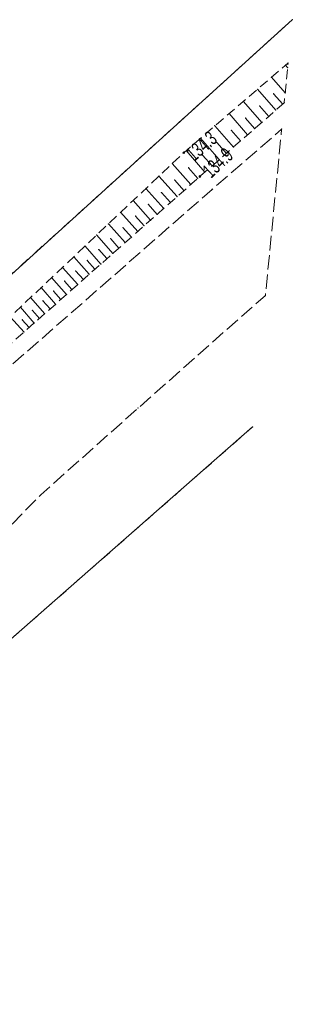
# Model space of a CAD drawing. Extents: x 6456700 to 6518119, y 5963420 to 5980059.
# Tile 80 of 256: x 6512189 to 6512203, y 5964476 to 5964526. Entities that reach past the tile are written whole.
import ezdxf
from ezdxf.enums import TextEntityAlignment as Align

# ---------------------------------------------------------------- set-up
doc = ezdxf.new("R2010")
doc.units = 0
doc.header["$MEASUREMENT"] = 0
for name, pattern in [('L_0_03', [1, 0.5, -0.5]), ('L_0_52', [1, 0.75, -0.25]), ('L_0_5A', [0.75, 0.5, -0.25])]:
    doc.linetypes.add(name, pattern=pattern)
doc.layers.get('0').update_dxf_attribs({"color": 2, "linetype": 'CONTINUOUS', "lineweight": 5})
for name, color, linetype, lineweight in [('000_Inne__niezydentyfikowane_', 7, 'CONTINUOUS', 18), ('218_kontur_uzytku_gruntowego', 96, 'L_0_03', 18), ('219_dzialka_ewidencyjna', 7, 'CONTINUOUS', 18), ('jezdnia', 7, 'CONTINUOUS', 18), ('pikieta_naturalna', 7, 'CONTINUOUS', 18), ('pikieta_naturalna_Atr2', 7, 'CONTINUOUS', 18), ('skarpa_nieumocniona', 7, 'CONTINUOUS', 18)]:
    doc.layers.add(name, color=color, linetype=linetype, lineweight=lineweight)
doc.styles.get("Standard").update_dxf_attribs({"font": 'txt', "width": 0.75})

# ---------------------------------------------------------------- blocks, each defined once
blk = doc.blocks.new('mdcp_nowa')
at = {"layer": 'pikieta_naturalna', "linetype": 'Continuous', "lineweight": 18}
for points in [[(6494928.99, 5980970.515, 1), (6494928.99, 5980970.605, 1)], [(6494929.83, 5980969.285, 1), (6494929.83, 5980969.375, 1)]]:
    blk.add_hatch(color=18, dxfattribs=at).paths.add_polyline_path(points)
for p in [(6494934.611, 5980977.438), (6494934.369, 5980974.963), (6494934.393, 5980975.202), (6494934.242, 5980973.658), (6494934.192, 5980973.14), (6494934.059, 5980971.777), (6494933.221, 5980963.181), (6494932.558, 5980956.378)]:
    blk.add_point(p)
at = {"layer": '000_Inne__niezydentyfikowane_', "linetype": 'Continuous', "lineweight": 18, "flags": 128}
for points in [[(6494934.369, 5980974.963), (6494934.26, 5980975.09)], [(6494934.242, 5980973.658), (6494933.53, 5980974.46)], [(6494933.75, 5980972.76), (6494932.81, 5980973.84)], [(6494934.12, 5980973.07), (6494933.64, 5980973.61)], [(6494933.03, 5980972.12), (6494932.08, 5980973.21)], [(6494933.39, 5980972.44), (6494932.92, 5980972.98)], [(6494932.3, 5980971.49), (6494931.34, 5980972.58)], [(6494932.66, 5980971.81), (6494932.19, 5980972.35)], [(6494931.57, 5980970.85), (6494930.6, 5980971.95)], [(6494930.83, 5980970.2), (6494929.86, 5980971.31)], [(6494931.93, 5980971.17), (6494931.45, 5980971.72)], [(6494931.2, 5980970.52), (6494930.71, 5980971.08)], [(6494930.09, 5980969.56), (6494929.12, 5980970.67)], [(6494930.46, 5980969.88), (6494929.97, 5980970.43)], [(6494929.36, 5980968.91), (6494928.4, 5980970)], [(6494929.72, 5980969.23), (6494929.24, 5980969.78)], [(6494928.65, 5980968.29), (6494927.71, 5980969.35)], [(6494927.96, 5980967.67), (6494927.04, 5980968.71)], [(6494929, 5980968.6), (6494928.53, 5980969.14)], [(6494928.3, 5980967.98), (6494927.84, 5980968.5)], [(6494927.28, 5980967.07), (6494926.38, 5980968.09)], [(6494927.61, 5980967.37), (6494927.16, 5980967.89)], [(6494926.61, 5980966.49), (6494925.73, 5980967.48)], [(6494926.94, 5980966.78), (6494926.5, 5980967.28)], [(6494925.96, 5980965.91), (6494925.1, 5980966.88)], [(6494926.29, 5980966.2), (6494925.85, 5980966.69)], [(6494925.33, 5980965.35), (6494924.49, 5980966.3)], [(6494924.71, 5980964.8), (6494923.89, 5980965.73)], [(6494925.64, 5980965.63), (6494925.22, 5980966.11)], [(6494924.1, 5980964.27), (6494923.3, 5980965.17)], [(6494925.02, 5980965.08), (6494924.6, 5980965.55)], [(6494923.51, 5980963.74), (6494922.72, 5980964.63)], [(6494924.4, 5980964.53), (6494924, 5980964.99)], [(6494922.93, 5980963.23), (6494922.16, 5980964.1)], [(6494923.8, 5980964), (6494923.4, 5980964.45)], [(6494923.21, 5980963.48), (6494922.83, 5980963.92)], [(6494922.36, 5980962.72), (6494921.61, 5980963.58)], [(6494922.64, 5980962.97), (6494922.26, 5980963.4)], [(6494921.26, 5980961.75), (6494920.54, 5980962.57)], [(6494921.8, 5980962.23), (6494921.07, 5980963.07)], [(6494922.08, 5980962.48), (6494921.71, 5980962.9)], [(6494920.73, 5980961.28), (6494920.02, 5980962.08)], [(6494921.53, 5980961.99), (6494921.16, 5980962.4)], [(6494920.99, 5980961.52), (6494920.64, 5980961.92)]]:
    blk.add_lwpolyline(points, dxfattribs=at)
at = {"layer": '000_Inne__niezydentyfikowane_'}
for p in [(6494934.26, 5980975.09), (6494933.53, 5980974.46), (6494932.81, 5980973.84), (6494933.64, 5980973.61), (6494932.08, 5980973.21), (6494932.92, 5980972.98), (6494933.75, 5980972.76), (6494934.12, 5980973.07), (6494931.34, 5980972.58), (6494932.19, 5980972.35), (6494933.39, 5980972.44), (6494930.6, 5980971.95), (6494932.66, 5980971.81), (6494933.03, 5980972.12), (6494929.86, 5980971.31), (6494931.45, 5980971.72), (6494932.3, 5980971.49), (6494930.71, 5980971.08), (6494931.57, 5980970.85), (6494931.93, 5980971.17), (6494929.12, 5980970.67), (6494929.97, 5980970.43), (6494931.2, 5980970.52), (6494928.4, 5980970), (6494929.24, 5980969.78), (6494930.46, 5980969.88), (6494930.83, 5980970.2), (6494927.71, 5980969.35), (6494929.72, 5980969.23), (6494930.09, 5980969.56), (6494927.04, 5980968.71), (6494928.53, 5980969.14), (6494929.36, 5980968.91), (6494927.84, 5980968.5), (6494928.65, 5980968.29), (6494929, 5980968.6), (6494926.38, 5980968.09), (6494927.16, 5980967.89), (6494927.96, 5980967.67), (6494928.3, 5980967.98), (6494925.73, 5980967.48), (6494926.5, 5980967.28), (6494927.61, 5980967.37), (6494925.1, 5980966.88), (6494925.85, 5980966.69), (6494926.94, 5980966.78), (6494927.28, 5980967.07), (6494924.49, 5980966.3), (6494926.29, 5980966.2), (6494926.61, 5980966.49), (6494923.89, 5980965.73), (6494925.22, 5980966.11), (6494925.64, 5980965.63), (6494925.96, 5980965.91), (6494923.3, 5980965.17), (6494924.6, 5980965.55), (6494925.33, 5980965.35), (6494922.72, 5980964.63), (6494924, 5980964.99), (6494924.71, 5980964.8), (6494925.02, 5980965.08), (6494922.16, 5980964.1), (6494923.4, 5980964.45), (6494924.1, 5980964.27), (6494924.4, 5980964.53), (6494922.83, 5980963.92), (6494923.51, 5980963.74), (6494923.8, 5980964), (6494921.61, 5980963.58), (6494922.26, 5980963.4), (6494922.93, 5980963.23), (6494923.21, 5980963.48), (6494920.54, 5980962.57), (6494921.07, 5980963.07), (6494921.71, 5980962.9), (6494922.36, 5980962.72), (6494922.64, 5980962.97), (6494921.16, 5980962.4), (6494921.8, 5980962.23), (6494922.08, 5980962.48), (6494920.64, 5980961.92), (6494921.26, 5980961.75), (6494921.53, 5980961.99), (6494920.73, 5980961.28), (6494920.99, 5980961.52)]:
    blk.add_point(p, dxfattribs=at)
at = {"layer": '218_kontur_uzytku_gruntowego', "lineweight": 18, "flags": 128}
for points in [[(6494904.26, 5980949.94), (6494934.611, 5980977.438)], [(6494897.73, 5980925.81), (6494932.558, 5980956.378)]]:
    blk.add_lwpolyline(points, dxfattribs=at)
at = {"layer": '219_dzialka_ewidencyjna', "color": 3, "linetype": 'Continuous', "lineweight": 18, "flags": 128}
for points in [[(6494934.611, 5980977.438), (6494904.26, 5980949.94)], [(6494897.73, 5980925.81), (6494932.558, 5980956.378)]]:
    blk.add_lwpolyline(points, dxfattribs=at)
at = {"layer": 'jezdnia', "color": 7, "linetype": 'L_0_52', "lineweight": 18, "flags": 128}
blk.add_lwpolyline([(6494800.98, 5980766.05), (6494800.28, 5980765.21), (6494799.58, 5980764.38), (6494798.86, 5980763.57), (6494798.14, 5980762.76), (6494797.4, 5980761.96), (6494796.65, 5980761.17), (6494795.56, 5980759.97), (6494794.45, 5980758.8), (6494793.3, 5980757.65), (6494792.14, 5980756.53), (6494790.94, 5980755.44), (6494789.72, 5980754.37), (6494788.47, 5980753.34), (6494787.2, 5980752.33), (6494785.91, 5980751.36), (6494784.6, 5980750.41), (6494783.26, 5980749.5), (6494781.9, 5980748.62), (6494780.52, 5980747.77), (6494779.49, 5980747.15), (6494778.44, 5980746.54), (6494777.4, 5980745.94), (6494776.34, 5980745.36), (6494775.28, 5980744.78), (6494774.21, 5980744.23), (6494773.13, 5980743.68), (6494772.05, 5980743.15), (6494770.96, 5980742.63), (6494769.86, 5980742.12), (6494768.76, 5980741.63), (6494767.65, 5980741.15), (6494766.54, 5980740.68), (6494754.8, 5980736.16), (6494735.09, 5980729.04), (6494724.78, 5980724.36), (6494723.57, 5980723.74), (6494722.37, 5980723.09), (6494721.19, 5980722.42), (6494720.02, 5980721.72), (6494718.86, 5980721.01), (6494717.72, 5980720.27), (6494716.59, 5980719.51), (6494715.47, 5980718.73), (6494714.37, 5980717.93), (6494713.29, 5980717.1), (6494712.22, 5980716.26), (6494711.16, 5980715.4), (6494710.13, 5980714.51), (6494709.11, 5980713.61), (6494707.48, 5980712.2), (6494705.88, 5980710.76), (6494704.3, 5980709.3), (6494702.75, 5980707.8), (6494701.22, 5980706.28), (6494699.72, 5980704.74), (6494698.24, 5980703.17), (6494696.79, 5980701.57), (6494695.37, 5980699.95), (6494693.98, 5980698.31), (6494692.61, 5980696.64), (6494691.28, 5980694.95), (6494689.97, 5980693.24), (6494678.42, 5980678.9), (6494663.6, 5980660.49), (6494656.62, 5980651.14), (6494655.4, 5980649.55), (6494654.2, 5980647.93), (6494653.04, 5980646.3), (6494651.91, 5980644.64), (6494650.81, 5980642.95), (6494649.75, 5980641.25), (6494648.71, 5980639.53), (6494647.72, 5980637.79), (6494646.75, 5980636.02), (6494645.82, 5980634.24), (6494644.93, 5980632.44), (6494644.07, 5980630.63), (6494643.25, 5980628.8), (6494642.46, 5980626.95), (6494642.09, 5980625.98), (6494641.74, 5980625), (6494641.4, 5980624.01), (6494641.09, 5980623.02), (6494640.79, 5980622.02), (6494640.5, 5980621.01), (6494640.24, 5980620.01), (6494639.99, 5980618.99), (6494639.76, 5980617.98), (6494639.55, 5980616.96), (6494639.36, 5980615.93), (6494639.19, 5980614.9), (6494639.03, 5980613.87), (6494638.89, 5980612.84), (6494638.61, 5980611.3), (6494638.37, 5980609.75), (6494638.16, 5980608.19), (6494638, 5980606.63), (6494637.87, 5980605.07), (6494637.78, 5980603.5), (6494637.73, 5980601.93), (6494637.72, 5980600.36), (6494637.727, 5980600.016), (6494630.507, 5980602.343), (6494630.51, 5980602.97), (6494630.54, 5980604.31), (6494630.59, 5980605.65), (6494630.67, 5980606.99), (6494630.77, 5980608.32), (6494630.9, 5980609.66), (6494631.05, 5980610.99), (6494631.23, 5980612.32), (6494631.43, 5980613.64), (6494631.66, 5980614.96), (6494631.91, 5980616.28), (6494632.19, 5980617.59), (6494632.49, 5980618.9), (6494632.82, 5980620.2), (6494633.17, 5980621.49), (6494633.52, 5980622.8), (6494633.9, 5980624.09), (6494634.3, 5980625.39), (6494634.72, 5980626.67), (6494635.16, 5980627.95), (6494635.63, 5980629.21), (6494636.12, 5980630.47), (6494636.63, 5980631.72), (6494637.17, 5980632.96), (6494637.73, 5980634.19), (6494638.31, 5980635.41), (6494638.91, 5980636.62), (6494639.53, 5980637.82), (6494640.18, 5980639.01), (6494651.91, 5980654.89), (6494659.39, 5980664.48), (6494673.45, 5980682.25), (6494686.07, 5980698.81), (6494697.34, 5980711.93), (6494704.77, 5980718.76), (6494705.95, 5980719.62), (6494707.13, 5980720.47), (6494708.32, 5980721.31), (6494709.52, 5980722.13), (6494710.73, 5980722.95), (6494711.95, 5980723.75), (6494713.17, 5980724.54), (6494714.41, 5980725.31), (6494715.65, 5980726.08), (6494716.89, 5980726.83), (6494718.15, 5980727.57), (6494719.41, 5980728.3), (6494720.68, 5980729.01), (6494721.96, 5980729.71), (6494733.02, 5980734.84), (6494752.65, 5980741.77), (6494764.04, 5980746.21), (6494765.1, 5980746.65), (6494766.15, 5980747.09), (6494767.2, 5980747.55), (6494768.24, 5980748.02), (6494769.28, 5980748.5), (6494770.32, 5980748.99), (6494771.34, 5980749.49), (6494772.37, 5980750.01), (6494773.38, 5980750.53), (6494774.39, 5980751.07), (6494775.4, 5980751.61), (6494776.4, 5980752.17), (6494777.39, 5980752.74), (6494778.56, 5980753.48), (6494779.71, 5980754.25), (6494780.85, 5980755.04), (6494781.97, 5980755.85), (6494783.08, 5980756.68), (6494784.17, 5980757.53), (6494785.24, 5980758.41), (6494786.3, 5980759.3), (6494787.34, 5980760.22), (6494788.36, 5980761.15), (6494789.36, 5980762.11), (6494790.34, 5980763.08), (6494791.31, 5980764.08), (6494792.25, 5980765.09), (6494796.57, 5980770.19), (6494801.12, 5980776.47), (6494807.76, 5980786.96), (6494824.2, 5980815.58), (6494837.02, 5980838.19), (6494852.07, 5980864.69), (6494865.45, 5980888.16), (6494878.03, 5980909.37), (6494879.23, 5980911.4), (6494880.45, 5980913.41), (6494881.7, 5980915.41), (6494882.97, 5980917.4), (6494884.25, 5980919.37), (6494885.56, 5980921.33), (6494886.89, 5980923.28), (6494888.25, 5980925.21), (6494889.62, 5980927.12), (6494891.01, 5980929.02), (6494892.43, 5980930.91), (6494893.86, 5980932.78), (6494895.32, 5980934.63), (6494896.79, 5980936.47), (6494904.42, 5980944.79), (6494917.35, 5980957.18), (6494930.46, 5980968.66), (6494934.059, 5980971.777), (6494933.221, 5980963.181), (6494926.63, 5980957.35), (6494921.6, 5980952.87), (6494901.47, 5980932.34), (6494900.03, 5980930.62), (6494898.61, 5980928.88), (6494897.21, 5980927.13), (6494895.83, 5980925.35), (6494894.48, 5980923.57), (6494893.14, 5980921.76), (6494891.83, 5980919.94), (6494890.54, 5980918.1), (6494889.28, 5980916.25), (6494888.04, 5980914.38), (6494886.82, 5980912.49), (6494885.62, 5980910.59), (6494884.45, 5980908.68), (6494883.3, 5980906.75), (6494870.77, 5980885.48), (6494856.93, 5980861.45), (6494842.16, 5980835.5), (6494829.15, 5980812.43), (6494813, 5980783.94), (6494806.11, 5980773.06), (6494805.51, 5980772.15), (6494804.9, 5980771.26), (6494804.27, 5980770.37), (6494803.64, 5980769.49), (6494802.99, 5980768.61), (6494802.33, 5980767.75), (6494801.66, 5980766.89)], close=True, dxfattribs=at)
at = {"layer": 'jezdnia'}
for p in [(6494930.46, 5980968.66), (6494926.63, 5980957.35), (6494921.6, 5980952.87)]:
    blk.add_point(p, dxfattribs=at)
at = {"layer": 'pikieta_naturalna', "color": 7, "linetype": 'Continuous', "lineweight": 18}
for centre in [(6494928.99, 5980970.56), (6494929.83, 5980969.33)]:
    blk.add_circle(centre, 0.045, dxfattribs=at)
at = {"layer": 'pikieta_naturalna'}
for p in [(6494928.99, 5980970.56), (6494929.83, 5980969.33)]:
    blk.add_point(p, dxfattribs=at)
at = {"layer": 'skarpa_nieumocniona', "color": 7, "linetype": 'L_0_5A', "lineweight": 18, "flags": 128}
blk.add_lwpolyline([(6494934.192, 5980973.14), (6494929.83, 5980969.33), (6494916.74, 5980957.76), (6494911.49, 5980954.43), (6494916.07, 5980958.34), (6494928.99, 5980970.56), (6494934.393, 5980975.202)], close=True, dxfattribs=at)
at = {"layer": 'skarpa_nieumocniona'}
for p in [(6494928.99, 5980970.56), (6494928.99, 5980970.56), (6494929.83, 5980969.33), (6494929.83, 5980969.33)]:
    blk.add_point(p, dxfattribs=at)
at = {"layer": 'pikieta_naturalna_Atr2', "color": 7, "lineweight": 15, "width": 0.66}
for s, rotation, p in [('134.3', 41.2, (6494929.04, 5980970.64)), ('134.9', 43, (6494929.89, 5980969.75))]:
    blk.add_text(s, height=0.75, rotation=rotation, dxfattribs=at).set_placement(p, align=Align.TOP_LEFT)

msp = doc.modelspace()

# ---------------------------------------------------------------- block references
at = {"linetype": 'ByBlock'}
msp.add_blockref('mdcp_nowa', (17268.786, -16450.998), dxfattribs=at)

doc.saveas('drawing.dxf')
